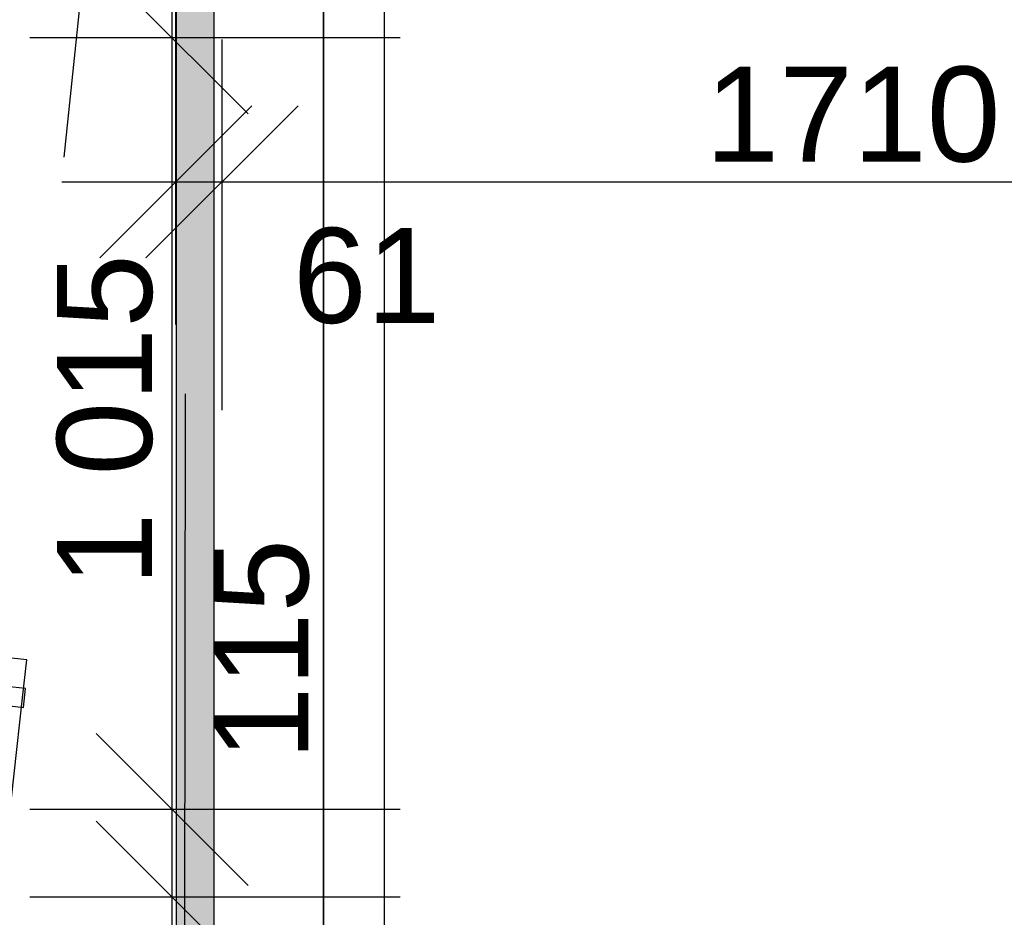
# Model space of a CAD drawing. Header units: millimetres. Extents: x -28761 to 4793, y -4271 to 20239.
# Tile 171 of 256: x -13048 to -11753, y 10000 to 11180. Entities that reach past the tile are written whole.
import ezdxf

# ---------------------------------------------------------------- set-up
doc = ezdxf.new("R2010")
doc.units = ezdxf.units.MM
doc.header["$MEASUREMENT"] = 0
for name, color, linetype in [('5._POHLED ZÁPADNÍ_1_Kóty - SP', 7, 'Continuous'), ('5._POHLED ZÁPADNÍ_1_Nové_Konstrukce - nenosné', 7, 'Continuous'), ('5._POHLED ZÁPADNÍ_1_Nové_Kóty - SP', 7, 'Continuous'), ('5._POHLED ZÁPADNÍ_1_Nové_TZB - horkovod', 7, 'Continuous'), ('5._POHLED ZÁPADNÍ_1_Nové_Výplně – Řezové', 7, 'Continuous'), ('5._POHLED ZÁPADNÍ_1_Nové_VÝTAH VAR 1', 7, 'Continuous')]:
    doc.layers.add(name, color=color, linetype=linetype)
doc.styles.add('GENEROVANÝ_STYL_2', font='txt')

msp = doc.modelspace()

# ---------------------------------------------------------------- hatches: boundary and pattern name
at = {"layer": '5._POHLED ZÁPADNÍ_1_Nové_Výplně – Řezové', "linetype": 'Continuous', "lineweight": 0, "true_color": 0x3f2a2a}
msp.add_hatch(color=19, dxfattribs=at).paths.add_polyline_path([(-12842.4, 9414.7), (-12792.4, 9464.7), (-12792.4, 11494.7), (-12842.4, 11544.7)])

# ---------------------------------------------------------------- linework, layer by layer
at = {"layer": '5._POHLED ZÁPADNÍ_1_Nové_Konstrukce - nenosné', "color": 1, "linetype": 'Continuous', "lineweight": 25}
for p, q in [((-13038.8, 10338.1), (-13058.6, 10340.3)), ((-13044.3, 10288.4), (-13038.8, 10338.1)), ((-13133.9, 9480), (-13044.3, 10288.4))]:
    msp.add_line(p, q, dxfattribs=at)
at = {"layer": '5._POHLED ZÁPADNÍ_1_Nové_Konstrukce - nenosné', "color": 1, "linetype": 'Continuous', "lineweight": 25, "flags": 128}
msp.add_lwpolyline([(-13068, 10278.5), (-13043.2, 10275.7), (-13040.4, 10300.6), (-13065.3, 10303.3)], close=True, dxfattribs=at)
at = {"layer": '5._POHLED ZÁPADNÍ_1_Nové_Kóty - SP', "color": 1, "linetype": 'Continuous', "lineweight": 25}
for p, q in [((-12847.5, 11156.3), (-12847.5, 11544.7)), ((-12989.7, 10999.5), (-12938.9, 11484.4)), ((-12947.5, 11256.3), (-12747.5, 11056.3)), ((-12842.7, 10779.4), (-12842.7, 11266.9)), ((-12547.5, 11156.3), (-13035, 11156.3)), ((-12847.5, 10141.2), (-12847.5, 11156.3)), ((-12782, 10666.9), (-12782, 11154.4)), ((-12942.7, 10866.9), (-12742.7, 11066.9)), ((-12682, 11066.9), (-12882, 10866.9)), ((-12992.7, 10966.9), (-12842.7, 10966.9)), ((-12842.7, 10966.9), (-12782, 10966.9)), ((-12782, 10966.9), (-11131.4, 10966.9)), ((-12947.5, 10241.2), (-12747.5, 10041.2)), ((-12547.5, 10141.2), (-13035, 10141.2)), ((-12847.5, 10026.2), (-12847.5, 10141.2)), ((-12947.5, 10126.2), (-12747.5, 9926.2)), ((-12547.5, 10026.2), (-13035, 10026.2)), ((-12847.5, 8989.1), (-12847.5, 10026.2))]:
    msp.add_line(p, q, dxfattribs=at)
at = {"layer": '5._POHLED ZÁPADNÍ_1_Nové_TZB - horkovod', "color": 1, "linetype": 'Continuous', "lineweight": 25}
msp.add_line((-12830.5, 10688.2), (-12832.2, 9414.8), dxfattribs=at)
at = {"layer": '5._POHLED ZÁPADNÍ_1_Nové_VÝTAH VAR 1', "color": 1, "linetype": 'Continuous', "lineweight": 25}
for p, q in [((-12842.4, 11544.7), (-12842.4, 9414.7)), ((-12792.4, 9464.7), (-12792.4, 11494.7)), ((-12648.7, 9504.7), (-12648.7, 11454.7)), ((-12568.7, 11374.7), (-12568.7, 9584.7))]:
    msp.add_line(p, q, dxfattribs=at)
at = {"layer": '5._POHLED ZÁPADNÍ_1_Nové_VÝTAH VAR 1', "color": 1, "linetype": 'Continuous', "lineweight": 25, "flags": 128}
msp.add_lwpolyline([(-12648.7, 9504.7), (-11488.7, 9504.7), (-11488.7, 11454.7), (-12648.7, 11454.7)], close=True, dxfattribs=at)

# ---------------------------------------------------------------- texts
at = {"layer": '5._POHLED ZÁPADNÍ_1_Kóty - SP', "color": 1, "linetype": 'Continuous', "lineweight": 25, "char_height": 125, "attachment_point": 7, "style": 'GENEROVANÝ_STYL_2'}
for s, insert, width in [('\\A1;{\\pql;\\fArial|b0|i0|c0|p38;1710}', (-12146.4, 10991.9), 379.429), ('\\A1;{\\pql;\\fArial|b0|i0|c0|p38;61}', (-12688.8, 10779.7), 189.715)]:
    msp.add_mtext(s, dxfattribs=dict(at, insert=insert, width=width))
at = {"layer": '5._POHLED ZÁPADNÍ_1_Kóty - SP', "color": 1, "linetype": 'Continuous', "lineweight": 25, "char_height": 125, "attachment_point": 7, "rotation": 90, "style": 'GENEROVANÝ_STYL_2'}
for s, insert, width in [('\\A1;{\\pql;\\fArial|b0|i0|c0|p38;1\xa0015}', (-12872.5, 10435.1), 427.429), ('\\A1;{\\pql;\\fArial|b0|i0|c0|p38;115}', (-12666.8, 10206.1), 272.001)]:
    msp.add_mtext(s, dxfattribs=dict(at, insert=insert, width=width))

doc.saveas('drawing.dxf')
